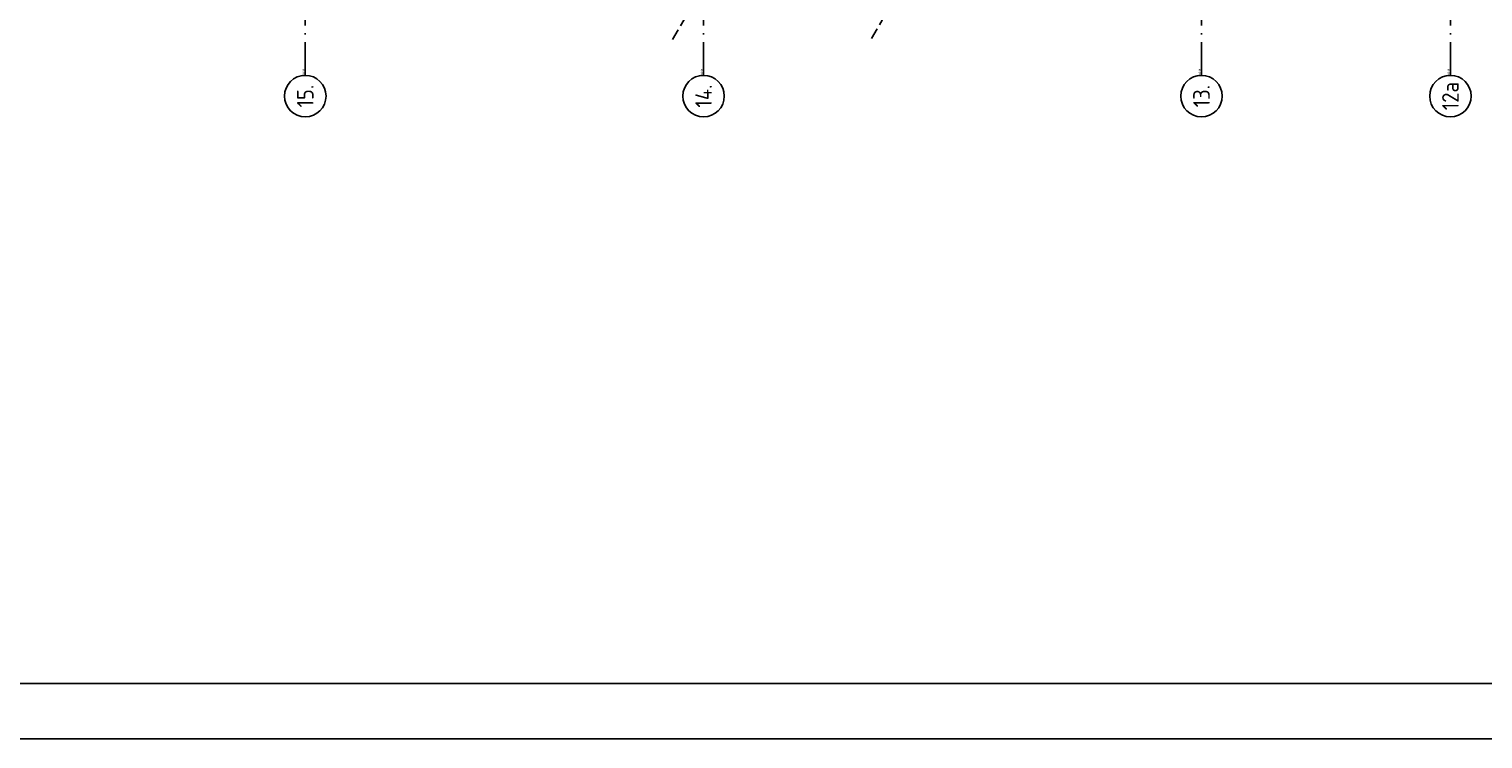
# Model space of a CAD drawing. Extents: x -36528 to 124080, y 290752 to 374852.
# Tile 3 of 66: x -10248 to 16032, y 290752 to 303578. Entities that reach past the tile are written whole.
import ezdxf
from ezdxf.enums import TextEntityAlignment as Align

# ---------------------------------------------------------------- set-up
doc = ezdxf.new("R2010")
doc.units = 0
doc.header["$LTSCALE"] = 100
doc.linetypes.add('DASHDOT', pattern=[9, 6, -1.5, 0, -1.5])
doc.layers.get('0').update_dxf_attribs({"linetype": 'CONTINUOUS'})
for name, color, linetype in [('00KAD025', 2, 'CONTINUOUS'), ('00KAD070', 5, 'CONTINUOUS'), ('AL$7----_STRAMIEN', 1, 'DASHDOT'), ('ALN-----_BLOCKNAAM', 2, 'CONTINUOUS'), ('WL5233--', 4, 'CONTINUOUS')]:
    doc.layers.add(name, color=color, linetype=linetype)
doc.styles.add('BURO-018', font='BUROFONT.shx', dxfattribs={"height": 180})
doc.styles.get("Standard").update_dxf_attribs({"font": 'ISOCP'})

# ---------------------------------------------------------------- blocks, each defined once
blk = doc.blocks.new('1011')
at = {"layer": 'AL$7----_STRAMIEN', "color": 7, "linetype": 'CONTINUOUS'}
blk.add_circle((-750, 0), 750, dxfattribs=at)
at = {"layer": 'ALN-----_BLOCKNAAM', "linetype": 'CONTINUOUS'}
blk.add_text('1011', height=100, dxfattribs=at).set_placement((0, 0))
blk = doc.blocks.new('LDV4123')
at = {"color": 0, "linetype": 'CONTINUOUS'}
for p, q in [((-0.25, -0.43), (-1.19, -2.06)), ((-1.56, -2.71), (-2.5, -4.33)), ((-5.44, -9.42), (-4.5, -7.79)), ((-6.75, -11.69), (-5.81, -10.07))]:
    blk.add_line(p, q, dxfattribs=at)
blk.add_lwpolyline([(-0.25, -0.43, 0, 1, 0), (-1.5, -2.6, 1, 1, 0)], format="xyseb", dxfattribs=at)
blk.add_circle((0, 0), 0.5, dxfattribs=at)
at = {"color": 0, "linetype": 'CONTINUOUS', "style": 'BURO-018'}
blk.add_attdef('LD_TEXT1', text='', height=1.8, dxfattribs=at).set_placement((-3.5, -6.06), align=Align.MIDDLE)

msp = doc.modelspace()

# ---------------------------------------------------------------- linework, layer by layer
at = {"layer": '00KAD025', "linetype": 'CONTINUOUS'}
msp.add_line((-36528, 290752.102), (124079.808, 290752.102), dxfattribs=at)
at = {"layer": '00KAD070', "linetype": 'CONTINUOUS'}
msp.add_line((-35528, 291752.102), (123079.808, 291752.102), dxfattribs=at)
at = {"layer": 'AL$7----_STRAMIEN', "color": 1}
msp.add_line((1944.348, 302741.907), (1944.348, 372129.214), dxfattribs=at)
for points in [[(-5255.652, 302741.907), (-5255.652, 372129.214)], [(10944.348, 302741.907), (10944.348, 356571.726)]]:
    msp.add_lwpolyline(points, dxfattribs=at)
at = {"layer": 'AL$7----_STRAMIEN'}
msp.add_lwpolyline([(15444.348, 302741.907), (15444.348, 340675.116)], dxfattribs=at)

# ---------------------------------------------------------------- block references
ref = msp.add_blockref('1011', (-5255.652, 302741.907), dxfattribs=dict(at, xscale=0.5, yscale=0.5, zscale=0.5, rotation=90))
ref.add_attrib('STR-NAAM', '15.', dxfattribs={"color": 3, "linetype": 'CONTINUOUS', "height": 300, "rotation": 90}).set_placement((-5255.652, 302366.907), align=Align.MIDDLE)
ref = msp.add_blockref('1011', (1944.348, 302741.907), dxfattribs=dict(at, xscale=0.5, yscale=0.5, zscale=0.5, rotation=90))
ref.add_attrib('STR-NAAM', '14.', dxfattribs={"color": 3, "linetype": 'CONTINUOUS', "height": 300, "rotation": 90}).set_placement((1944.348, 302366.907), align=Align.MIDDLE)
ref = msp.add_blockref('1011', (10944.348, 302741.907), dxfattribs=dict(at, xscale=0.5, yscale=0.5, zscale=0.5, rotation=90))
ref.add_attrib('STR-NAAM', '13.', dxfattribs={"color": 3, "linetype": 'CONTINUOUS', "height": 300, "rotation": 90}).set_placement((10944.348, 302366.907), align=Align.MIDDLE)
ref = msp.add_blockref('1011', (15444.348, 302741.907), dxfattribs=dict(at, xscale=0.5, yscale=0.5, zscale=0.5, rotation=90))
ref.add_attrib('STR-NAAM', '12a', dxfattribs={"color": 3, "linetype": 'CONTINUOUS', "height": 300, "rotation": 90}).set_placement((15444.348, 302366.907), align=Align.MIDDLE)
at = {"layer": 'WL5233--', "color": 2}
ref = msp.add_blockref('LDV4123', (2121.522, 304665.822), dxfattribs=dict(at, xscale=109.35, yscale=109.35, zscale=109.35))
ref.add_attrib('LD_TEXT1', 'o', dxfattribs={"layer": '0', "color": 1, "linetype": 'CONTINUOUS', "height": 131.22, "style": 'BURO-018'}).set_placement((1738.797, 304002.923), align=Align.MIDDLE)
ref = msp.add_blockref('LDV4123', (5717.03, 304684.227), dxfattribs=dict(at, xscale=109.35, yscale=109.35, zscale=109.35))
ref.add_attrib('LD_TEXT1', 'o', dxfattribs={"layer": '0', "color": 1, "linetype": 'CONTINUOUS', "height": 131.22, "style": 'BURO-018'}).set_placement((5334.305, 304021.328), align=Align.MIDDLE)

doc.saveas('drawing.dxf')
